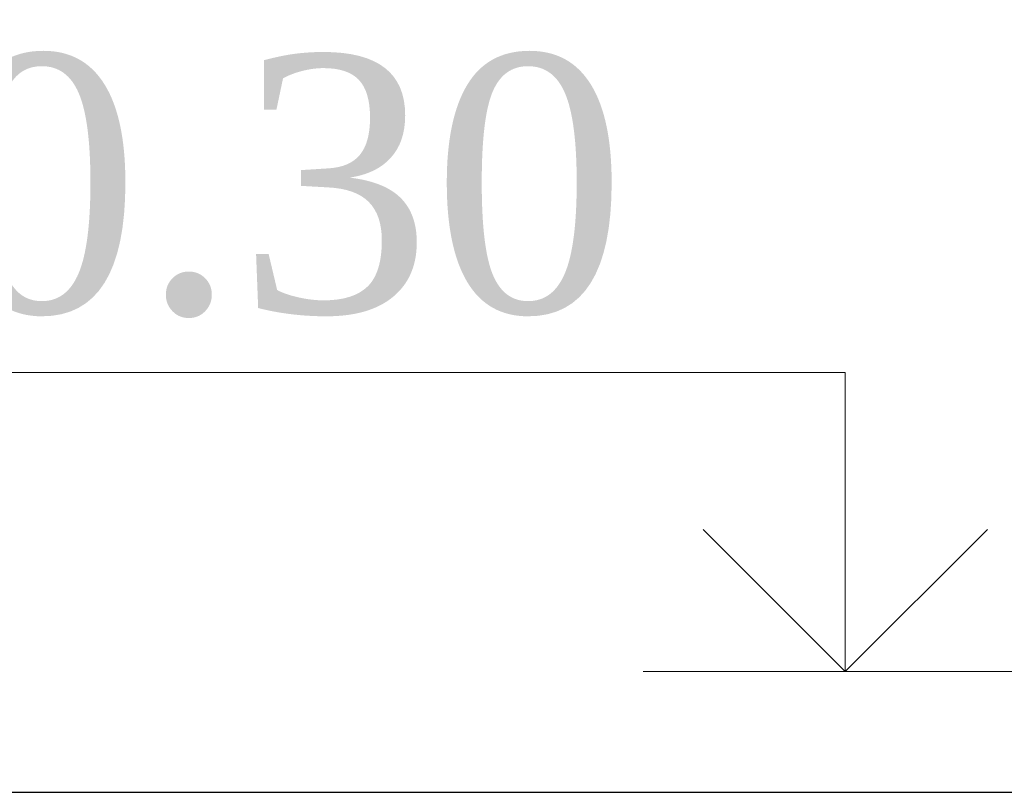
# Model space of a CAD drawing. Header units: metres. Extents: x 703769 to 722343, y 4313031 to 4317457.
# Tile 41 of 256: x 707675.09 to 707680.82, y 4313298.93 to 4313303.42. Entities that reach past the tile are written whole.
import ezdxf

# ---------------------------------------------------------------- set-up
doc = ezdxf.new("R2010")
doc.units = ezdxf.units.M
doc.header["$LTSCALE"] = 0.5
for name, color, linetype, lineweight in [('DUVAR', 7, 'Continuous', 25), ('КАНАЛИЗ ТЕКСТ', 7, 'Continuous', 40), ('粗实线层', 7, 'Continuous', 35)]:
    doc.layers.add(name, color=color, linetype=linetype, lineweight=lineweight)
doc.styles.add('text Times 1-1', font='times.ttf', dxfattribs={"height": 3.3})

# ---------------------------------------------------------------- blocks, each defined once
blk = doc.blocks.new('dawda')
at = {"layer": 'DUVAR', "color": 7, "lineweight": 30, "ltscale": 500}
blk.add_line((518284.51, 30839.49), (541322.73, 30839.49), dxfattribs=at)

msp = doc.modelspace()

# ---------------------------------------------------------------- linework, layer by layer
at = {"layer": 'КАНАЛИЗ ТЕКСТ', "lineweight": 0}
for points in [[(707679.8987, 4313299.6287), (707679.8987, 4313301.3687), (707672.8198, 4313301.3687)], [(707679.8987, 4313299.6287), (707679.0711, 4313300.4563)], [(707679.8987, 4313299.6287), (707680.7263, 4313300.4563)], [(707683.9297, 4313299.6287), (707678.7213, 4313299.6287)]]:
    msp.add_lwpolyline(points, dxfattribs=at)

# ---------------------------------------------------------------- block references
at = {"layer": '粗实线层', "xscale": 0.006, "yscale": 0.006, "zscale": 0.006}
msp.add_blockref('dawda', (704494.6802, 4313113.8882), dxfattribs=at)

# ---------------------------------------------------------------- texts
at = {"insert": (707676.0029, 4313302.453), "char_height": 1.5, "attachment_point": 5, "style": 'text Times 1-1'}
msp.add_mtext('+0.30', dxfattribs=at)

doc.saveas('drawing.dxf')
